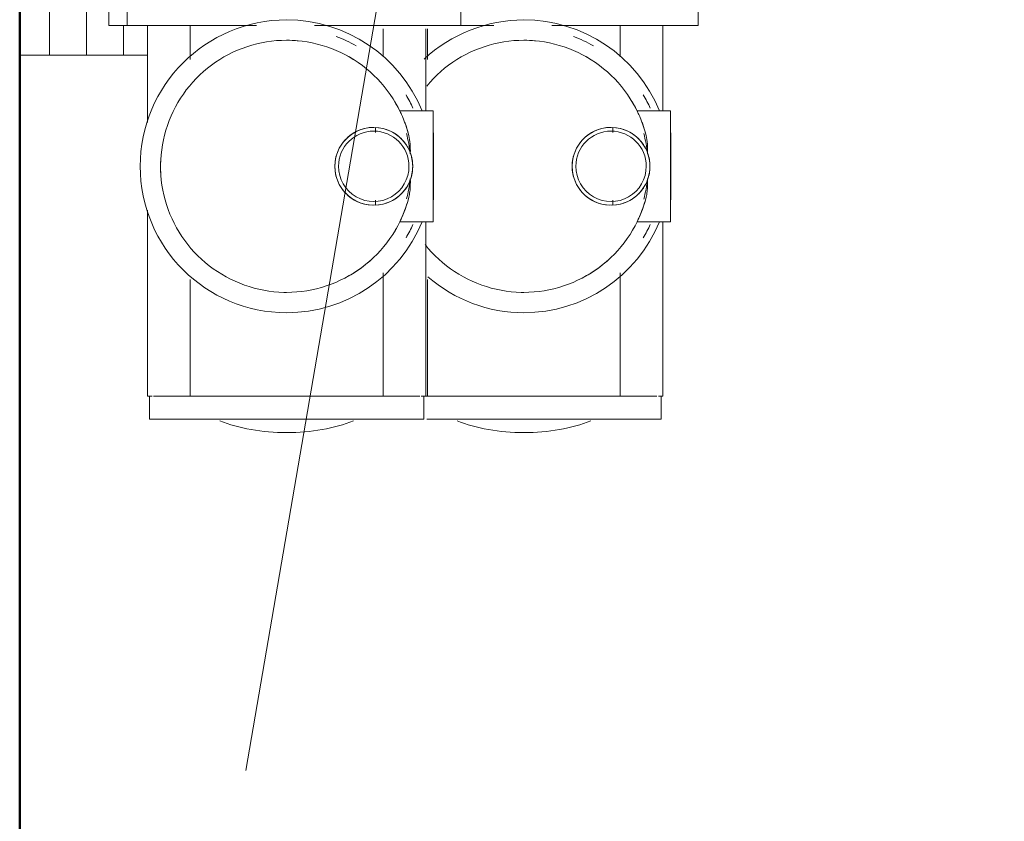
# Model space of a CAD drawing. Header units: millimetres. Extents: x -125 to 25178, y 4748 to 39091.
# Tile 77 of 98: x 18138 to 18271, y 36322 to 36430. Entities that reach past the tile are written whole.
import ezdxf

# ---------------------------------------------------------------- set-up
doc = ezdxf.new("R2010")
doc.units = ezdxf.units.MM
doc.linetypes.add('ADSK_Скрыто', pattern=[300, 150, -150])
for name, color, linetype, lineweight in [('A-DETL-____-HDLN', 90, 'ADSK_Скрыто', 9), ('A-WALL-____-MCUT', 113, 'Continuous', 50), ('A-WALL-____-OTLN', 113, 'Continuous', 20), ('M-EQPM-___-IDEN', 50, 'Continuous', 20), ('M-EQPM-____-OTLN', 50, 'Continuous', 20)]:
    doc.layers.add(name, color=color, linetype=linetype, lineweight=lineweight)

# ---------------------------------------------------------------- blocks, each defined once
blk = doc.blocks.new('Прямая форма - V line-612541-В_Этаж 03_Отопление')
at = {"layer": 'A-WALL-____-MCUT', "color": 9}
blk.add_line((400, 0), (7702.21, 0), dxfattribs=at)
blk = doc.blocks.new('Прямая форма - SW - 019-612542-В_Этаж 03_Отопление')
blk.add_blockref('Прямая форма - V line-612541-В_Этаж 03_Отопление', (0, 0))
blk = doc.blocks.new('V line_ifc_RVT-1-В_Этаж 03_Отопление')
at = {"layer": 'A-WALL-____-OTLN', "color": 253, "lineweight": 20, "rotation": 90}
blk.add_blockref('Прямая форма - SW - 019-612542-В_Этаж 03_Отопление', (34063.24, 30037.63), dxfattribs=at)
blk = doc.blocks.new('ADSK_Коллектор с регулирующими клапанами и расходомерами - N5-1658361-В_Этаж 03_Отопление')
at = {"layer": 'M-EQPM-____-OTLN'}
for p, q in [((262, 91.5), (250, 91.5)), ((262, 85), (262, 91.5)), ((273.5, 87.75), (273.5, 83.26)), ((273.73, 87.75), (273.5, 87.75)), ((273.7, 87.75), (273.5, 87.75)), ((273.5, 87.75), (273.5, 86.27)), ((288.5, 87.75), (273.76, 87.75)), ((285.5, 87.8), (276.5, 87.8)), ((276.65, 87.8), (276.5, 87.8)), ((285.5, 87.8), (285.35, 87.8)), ((288.5, 83.26), (288.5, 87.75)), ((288.5, 87.75), (288.5, 86.27)), ((273.55, 86.75), (262, 86.75)), ((312, 86.75), (288.45, 86.75)), ((312, 86.15), (312, 86.75)), ((315.1, 86.5), (312, 86.5)), ((315.1, 54.92), (315.1, 86.5)), ((262, 85), (262, 71.76)), ((273.5, 84.38), (273.5, 86.27)), ((288.5, 86.27), (288.5, 84.38)), ((312, 81.55), (312, 85.94)), ((266.22, 81), (262, 81)), ((312, 81), (295.39, 81)), ((312, 81.55), (312, 81)), ((312, 80), (312, 81)), ((276.45, 80), (275.79, 80)), ((286.21, 80), (285.55, 80)), ((312, 80), (312, 56)), ((262, 63.94), (262, 59.5)), ((262, 59.5), (250, 59.5)), ((262, 53), (262, 59.5)), ((285.5, 55.8), (276.5, 55.8)), ((276.65, 55.8), (276.5, 55.8)), ((285.5, 55.8), (285.35, 55.8)), ((312, 55), (312, 56)), ((262.45, 55), (266.61, 55)), ((273.55, 54.75), (262.45, 54.75)), ((273.5, 55.75), (273.5, 51.26)), ((273.73, 55.75), (273.5, 55.75)), ((273.7, 55.75), (273.5, 55.75)), ((273.5, 55.75), (273.5, 54.27)), ((288.5, 55.75), (273.76, 55.75)), ((312, 54.75), (288.45, 54.75)), ((288.5, 51.26), (288.5, 55.75)), ((288.5, 55.26), (288.5, 54.27)), ((296.29, 55), (312, 55)), ((312, 55), (312, 54.75)), ((312, 54.15), (312, 54.75)), ((315.1, 54.5), (312, 54.5)), ((315.1, 17.5), (315.1, 54.5)), ((273.5, 52.38), (273.5, 54.27)), ((288.5, 54.27), (288.5, 52.38)), ((312, 49.55), (312, 53.94)), ((262, 53), (262, 39.76)), ((312, 49.55), (312, 49)), ((266.22, 49), (262.45, 49)), ((276.45, 48), (275.79, 48)), ((286.21, 48), (285.55, 48)), ((312, 49), (295.39, 49)), ((312, 48), (312, 49)), ((312, 48), (312, 24)), ((262, 31.94), (262, 18.5)), ((312, 23), (312, 24)), ((262, 23), (266.61, 23)), ((296.29, 23), (312, 23)), ((312, 23), (312, 22.45)), ((312, 18.06), (312, 22.45)), ((262, 18.5), (262, 14.5)), ((312, 17.25), (312, 17.85)), ((312, 17.5), (315.1, 17.5)), ((262, 17.25), (275.1, 17.25)), ((266, 17.25), (266, 14)), ((286.9, 17.25), (312, 17.25)), ((262, 14.5), (250, 14.5)), ((262, 14.5), (262, 12)), ((266, 14), (262, 14)), ((266, 11.66), (266, 14)), ((250, 12), (262, 12)), ((266, 11.66), (266, 10.17)), ((266, 10.17), (266, 9)), ((266, 9), (246, 9)), ((266, 6.66), (266, 9)), ((266, 6.66), (266, 5.17)), ((266, 4), (256, 4)), ((266, 5.17), (266, 4)), ((266, 0), (266, 4)), ((256, 0), (266, 0))]:
    blk.add_line(p, q, dxfattribs=at)
at = {"layer": 'M-EQPM-____-OTLN', "flags": 128}
for points in [[(276.85, 84.49), (276.2, 84.31), (275.55, 84.1), (274.91, 83.87), (274.28, 83.62), (273.66, 83.33), (273.05, 83.03), (272.46, 82.7), (271.88, 82.35), (271.31, 81.97), (270.76, 81.57), (270.23, 81.15), (269.71, 80.71), (269.21, 80.25), (268.73, 79.77), (268.27, 79.27), (267.83, 78.75), (267.41, 78.21), (267.01, 77.66), (266.64, 77.09), (266.28, 76.51), (265.96, 75.92), (265.65, 75.31), (265.37, 74.69), (265.12, 74.06), (264.89, 73.42), (264.68, 72.77), (264.51, 72.11), (264.35, 71.45), (264.23, 70.78), (264.13, 70.11), (264.06, 69.43), (264.02, 68.76), (264, 68.08), (264, 68)], [(298, 68), (297.99, 68.68), (297.95, 69.36), (297.88, 70.04), (297.78, 70.71), (297.66, 71.38), (297.51, 72.04), (297.34, 72.7), (297.14, 73.35), (296.91, 73.99), (296.66, 74.62), (296.38, 75.24), (296.08, 75.85), (295.75, 76.45), (295.4, 77.03), (295.03, 77.6), (294.64, 78.15), (294.22, 78.69), (293.78, 79.21), (293.32, 79.71), (292.84, 80.2), (292.35, 80.66), (291.83, 81.1), (291.3, 81.53), (290.75, 81.93), (290.19, 82.31), (289.61, 82.66), (289.01, 82.99), (288.41, 83.3), (287.79, 83.59), (287.16, 83.84), (286.52, 84.08), (285.87, 84.29), (285.22, 84.47), (285.15, 84.49)], [(264, 68), (264.01, 67.32), (264.05, 66.64), (264.12, 65.96), (264.22, 65.29), (264.34, 64.62), (264.49, 63.96), (264.66, 63.3), (264.86, 62.65), (265.09, 62.01), (265.34, 61.38), (265.62, 60.76), (265.92, 60.15), (266.25, 59.55), (266.6, 58.97), (266.97, 58.4), (267.36, 57.85), (267.78, 57.31), (268.22, 56.79), (268.68, 56.29), (269.16, 55.8), (269.65, 55.34), (270.17, 54.9)], [(291.55, 54.67), (292.07, 55.1), (292.58, 55.55), (293.07, 56.03), (293.54, 56.52), (293.98, 57.03), (294.41, 57.56), (294.82, 58.1), (295.21, 58.66), (295.57, 59.24), (295.91, 59.83), (296.22, 60.43), (296.51, 61.04), (296.78, 61.67), (297.02, 62.31), (297.23, 62.95), (297.42, 63.6), (297.58, 64.26), (297.72, 64.93), (297.83, 65.6), (297.91, 66.28), (297.97, 66.95), (298, 67.63), (298, 68)], [(276.85, 52.49), (276.2, 52.31), (275.55, 52.1), (274.91, 51.87), (274.28, 51.62), (273.66, 51.33), (273.05, 51.03), (272.46, 50.7), (271.88, 50.35), (271.31, 49.97), (270.76, 49.57), (270.23, 49.15), (269.71, 48.71), (269.21, 48.25), (268.73, 47.77), (268.27, 47.27), (267.83, 46.75), (267.41, 46.21), (267.01, 45.66), (266.64, 45.09), (266.28, 44.51), (265.96, 43.92), (265.65, 43.31), (265.37, 42.69), (265.12, 42.06), (264.89, 41.42), (264.68, 40.77), (264.51, 40.11), (264.35, 39.45), (264.23, 38.78), (264.13, 38.11), (264.06, 37.43), (264.02, 36.76), (264, 36.08), (264, 36)], [(298, 36), (297.99, 36.68), (297.95, 37.36), (297.88, 38.04), (297.78, 38.71), (297.66, 39.38), (297.51, 40.04), (297.34, 40.7), (297.14, 41.35), (296.91, 41.99), (296.66, 42.62), (296.38, 43.24), (296.08, 43.85), (295.75, 44.45), (295.4, 45.03), (295.03, 45.6), (294.64, 46.15), (294.22, 46.69), (293.78, 47.21), (293.32, 47.71), (292.84, 48.2), (292.35, 48.66), (291.83, 49.1), (291.3, 49.53), (290.75, 49.93), (290.19, 50.31), (289.61, 50.66), (289.01, 50.99), (288.41, 51.3), (287.79, 51.59), (287.16, 51.84), (286.52, 52.08), (285.87, 52.29), (285.22, 52.47), (285.15, 52.49)], [(264, 36), (264.01, 35.32), (264.05, 34.64), (264.12, 33.96), (264.22, 33.29), (264.34, 32.62), (264.49, 31.96), (264.66, 31.3), (264.86, 30.65), (265.09, 30.01), (265.34, 29.38), (265.62, 28.76), (265.92, 28.15), (266.25, 27.55), (266.6, 26.97), (266.97, 26.4), (267.36, 25.85), (267.78, 25.31), (268.22, 24.79), (268.68, 24.29), (269.16, 23.8), (269.65, 23.34), (270.17, 22.9), (270.7, 22.47), (271.25, 22.07), (271.81, 21.69), (272.39, 21.34), (272.99, 21.01), (273.59, 20.7), (274.21, 20.41), (274.84, 20.16), (275.48, 19.92), (276.13, 19.71), (276.78, 19.53), (277.44, 19.38), (278.11, 19.25), (278.78, 19.15), (279.46, 19.07), (280.14, 19.02), (280.82, 19), (281.5, 19.01), (282.18, 19.04), (282.85, 19.1), (283.53, 19.19), (284.2, 19.3), (284.86, 19.44), (285.52, 19.61), (286.17, 19.81), (286.82, 20.03), (287.45, 20.27), (288.07, 20.54), (288.69, 20.84), (289.29, 21.16), (289.87, 21.5), (290.45, 21.87), (291, 22.26), (291.55, 22.67), (292.07, 23.1), (292.58, 23.55), (293.07, 24.03), (293.54, 24.52), (293.98, 25.03), (294.41, 25.56), (294.82, 26.1), (295.21, 26.66), (295.57, 27.24), (295.91, 27.83), (296.22, 28.43), (296.51, 29.04), (296.78, 29.67), (297.02, 30.31), (297.23, 30.95), (297.42, 31.6), (297.58, 32.26), (297.72, 32.93), (297.83, 33.6), (297.91, 34.28), (297.97, 34.95), (298, 35.63), (298, 36)]]:
    blk.add_lwpolyline(points, dxfattribs=at)
at = {"layer": 'M-EQPM-____-OTLN'}
for centre, radius, start, end in [((281, 68), 19.75, 112.318, 180), ((281, 68), 18.76, 114.7215, 120.879), ((281, 79.75), 5.25, 90, 177.6758), ((281, 79.75), 5.25, 2.3242, 90), ((281, 68), 19.75, 0, 67.682), ((281, 68), 18.76, 59.121, 65.2785), ((281, 79.75), 4.75, 90, 270), ((281, 68), 16.75, 95.8224, 105.3739), ((281, 79.75), 4.75, 270, 90), ((281, 68), 16.75, 74.6261, 84.1776), ((281, 68), 17, 116.179, 120.9014), ((281, 68), 17, 58.5193, 63.821), ((281, 79.75), 5.25, 158.7952, 270), ((281, 79.75), 5.25, 270, 21.2048), ((281, 79.75), 5.25, 182.3242, 270), ((281, 79.75), 5.25, 270, 357.6758), ((281, 68), 17, 29.0071, 42.3187), ((281, 68), 18.76, 150.0539, 159.1057), ((281, 68), 17, 148.0895, 151.3354), ((281, 68), 17, 174.7185, 180), ((281, 68), 19.75, 180, 222.9765), ((281, 68), 19.75, 318.9329, 0), ((281, 36), 19.75, 112.318, 180), ((281, 36), 19.75, 0, 67.682), ((281, 36), 18.76, 114.7215, 120.879), ((281, 47.75), 5.25, 90, 177.6758), ((281, 47.75), 4.75, 90, 270), ((281, 36), 16.75, 95.8224, 105.3739), ((281, 47.75), 5.25, 2.3242, 90), ((281, 47.75), 4.75, 270, 90), ((281, 36), 16.75, 74.7611, 84.1776), ((281, 36), 18.76, 59.121, 65.2785), ((281, 36), 17, 116.179, 120.9014), ((281, 36), 17, 58.5193, 63.821), ((281, 47.75), 5.25, 158.7952, 270), ((281, 47.75), 5.25, 270, 21.2048), ((281, 47.75), 5.25, 182.3242, 270), ((281, 47.75), 5.25, 270, 357.6758), ((281, 36), 17, 29.0071, 42.3187), ((281, 36), 18.76, 150.0539, 159.1057), ((281, 36), 17, 148.0895, 151.3354), ((281, 36), 17, 174.7185, 180), ((281, 36), 19.75, 180, 0), ((281, 36), 17, 266.8823, 273.0393)]:
    blk.add_arc(centre, radius, start, end, dxfattribs=at)
for centre, start_param, end_param in [((309.8, 68), 4.712389, 5.397482), ((309.8, 68), 4.027296, 4.712389), ((309.8, 36), 4.712389, 5.397482), ((309.8, 36), 4.027296, 4.712389)]:
    blk.add_ellipse(centre, major_axis=(0, 14.25), ratio=0.5, start_param=start_param, end_param=end_param, dxfattribs=at)
for points in [[(279.2, 84.68), (279.48, 84.79), (280.07, 84.94), (280.69, 85), (281, 85)], [(281, 85), (281.31, 85), (281.93, 84.94), (282.52, 84.79), (282.8, 84.68)], [(276.85, 84.49), (277.21, 84.56), (277.96, 84.67), (278.78, 84.69), (279.2, 84.68)], [(282.8, 84.68), (283.08, 84.69), (283.63, 84.68), (284.42, 84.63), (284.91, 84.54), (285.15, 84.49)], [(276.85, 52.49), (277.21, 52.56), (277.96, 52.67), (278.78, 52.69), (279.2, 52.68)], [(279.2, 52.68), (279.48, 52.79), (280.07, 52.94), (280.69, 53), (281, 53)], [(281, 53), (281.31, 53), (281.93, 52.94), (282.52, 52.79), (282.8, 52.68)], [(282.8, 52.68), (283.08, 52.69), (283.63, 52.68), (284.42, 52.63), (284.91, 52.54), (285.15, 52.49)]]:
    blk.add_open_spline(points, degree=3, dxfattribs=at)
for points, knots in [([(273.5, 83.26), (273.5, 83.26), (273.62, 83.31), (274, 83.49), (274.33, 83.64), (274.63, 83.76), (274.89, 83.86), (275.16, 83.97), (275.56, 84.11), (276.11, 84.28), (276.6, 84.42), (276.85, 84.49)], [0, 0, 0, 0, 0.25, 0.375, 0.5, 0.5625, 0.625, 0.6875, 0.75, 0.875, 1, 1, 1, 1]), ([(273.5, 84.38), (273.5, 84.12), (273.5, 83.8), (273.5, 83.51), (273.5, 83.38), (273.5, 83.33), (273.5, 83.31)], [0, 0, 0, 0, 0.4, 0.55, 0.7, 0.8, 0.8, 0.8, 0.8]), ([(276.11, 81.65), (276.22, 81.95), (276.43, 82.37), (276.73, 82.82), (276.92, 83.06), (277.07, 83.23), (277.22, 83.4), (277.38, 83.55), (277.54, 83.7), (277.77, 83.89), (278.06, 84.11), (278.55, 84.41), (278.94, 84.59), (279.2, 84.68)], [-1, -1, -1, -1, -0.8, -0.7, -0.65, -0.6, -0.55, -0.5, -0.45, -0.4, -0.3, -0.2, 0, 0, 0, 0]), ([(282.8, 84.68), (283.2, 84.54), (283.67, 84.3), (284.16, 83.95), (284.33, 83.81), (284.5, 83.67), (284.7, 83.48), (284.91, 83.26), (285.08, 83.06), (285.27, 82.82), (285.57, 82.37), (285.78, 81.95), (285.89, 81.65)], [-1, -1, -1, -1, -0.7, -0.625, -0.5875, -0.55, -0.475, -0.4, -0.35, -0.3, -0.2, 0, 0, 0, 0]), ([(285.15, 84.49), (285.4, 84.42), (285.89, 84.28), (286.44, 84.11), (286.84, 83.97), (287.11, 83.86), (287.37, 83.76), (287.6, 83.67), (287.81, 83.58), (288.05, 83.47), (288.38, 83.31), (288.5, 83.26), (288.5, 83.26)], [0, 0, 0, 0, 0.125, 0.25, 0.3125, 0.375, 0.4375, 0.5, 0.5625, 0.625, 0.75, 1, 1, 1, 1]), ([(288.5, 83.31), (288.5, 83.35), (288.5, 83.44), (288.5, 83.6), (288.5, 83.74), (288.5, 83.96), (288.5, 84.18), (288.5, 84.38)], [0.2, 0.2, 0.2, 0.2, 0.4, 0.55, 0.625, 0.7, 1, 1, 1, 1]), ([(273.5, 51.26), (273.5, 51.26), (273.62, 51.31), (274, 51.49), (274.33, 51.64), (274.63, 51.76), (274.89, 51.86), (275.16, 51.97), (275.56, 52.11), (276.11, 52.28), (276.6, 52.42), (276.85, 52.49)], [0, 0, 0, 0, 0.25, 0.375, 0.5, 0.5625, 0.625, 0.6875, 0.75, 0.875, 1, 1, 1, 1]), ([(273.5, 52.38), (273.5, 52.12), (273.5, 51.8), (273.5, 51.51), (273.5, 51.38), (273.5, 51.33), (273.5, 51.31)], [0, 0, 0, 0, 0.4, 0.55, 0.7, 0.8, 0.8, 0.8, 0.8]), ([(276.11, 49.65), (276.22, 49.95), (276.43, 50.37), (276.73, 50.82), (276.92, 51.06), (277.07, 51.23), (277.22, 51.4), (277.38, 51.55), (277.54, 51.7), (277.77, 51.89), (278.06, 52.11), (278.55, 52.41), (278.94, 52.59), (279.2, 52.68)], [-1, -1, -1, -1, -0.8, -0.7, -0.65, -0.6, -0.55, -0.5, -0.45, -0.4, -0.3, -0.2, 0, 0, 0, 0]), ([(282.8, 52.68), (283.2, 52.54), (283.67, 52.3), (284.16, 51.95), (284.33, 51.81), (284.5, 51.67), (284.7, 51.48), (284.91, 51.26), (285.08, 51.06), (285.27, 50.82), (285.57, 50.37), (285.78, 49.95), (285.89, 49.65)], [-1, -1, -1, -1, -0.7, -0.625, -0.5875, -0.55, -0.475, -0.4, -0.35, -0.3, -0.2, 0, 0, 0, 0]), ([(285.15, 52.49), (285.4, 52.42), (285.89, 52.28), (286.44, 52.11), (286.84, 51.97), (287.11, 51.86), (287.37, 51.76), (287.6, 51.67), (287.81, 51.58), (288.05, 51.47), (288.38, 51.31), (288.5, 51.26), (288.5, 51.26)], [0, 0, 0, 0, 0.125, 0.25, 0.3125, 0.375, 0.4375, 0.5, 0.5625, 0.625, 0.75, 1, 1, 1, 1]), ([(288.5, 51.31), (288.5, 51.35), (288.5, 51.44), (288.5, 51.6), (288.5, 51.74), (288.5, 51.96), (288.5, 52.18), (288.5, 52.38)], [0.2, 0.2, 0.2, 0.2, 0.4, 0.55, 0.625, 0.7, 1, 1, 1, 1])]:
    blk.add_open_spline(points, degree=3, knots=knots, dxfattribs=at)

msp = doc.modelspace()

# ---------------------------------------------------------------- linework, layer by layer
at = {"layer": 'M-EQPM-___-IDEN'}
msp.add_line((18168.97, 36329.08), (18580.83, 38730.14), dxfattribs=at)

# ---------------------------------------------------------------- block references
at = {"lineweight": 9}
msp.add_blockref('V line_ifc_RVT-1-В_Этаж 03_Отопление', (-15924.78, 0), dxfattribs=at)
at = {"layer": 'A-DETL-____-HDLN', "rotation": 270.0000468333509}
msp.add_blockref('ADSK_Коллектор с регулирующими клапанами и расходомерами - N5-1658361-В_Этаж 03_Отопление', (18138.46, 36691.6), dxfattribs=at)

doc.saveas('drawing.dxf')
